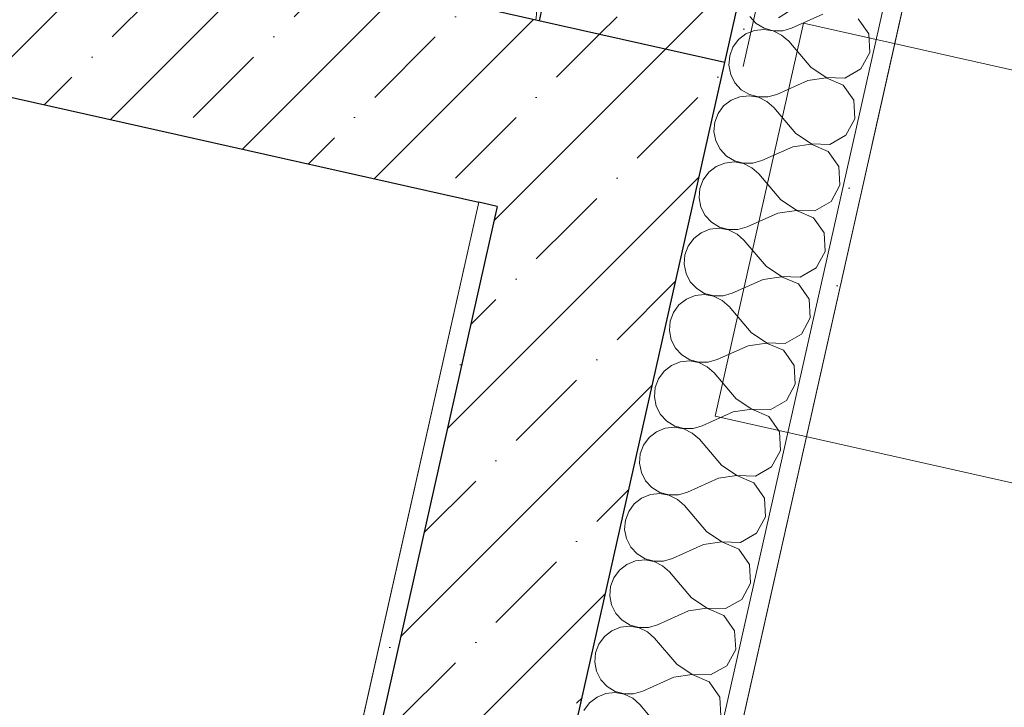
# Model space of a CAD drawing. Header units: millimetres. Extents: x -7218511 to -6645009, y 6003432 to 6221853.
# Tile 86 of 147: x -7176401 to -7175366, y 6149822 to 6150545. Entities that reach past the tile are written whole.
import ezdxf

# ---------------------------------------------------------------- set-up
doc = ezdxf.new("R2010")
doc.units = ezdxf.units.MM
doc.header["$MEASUREMENT"] = 0
for name, color, linetype in [('S - МОП.АР', 7, 'Continuous'), ('АР-Стены_внешние_.АР', 7, 'Continuous'), ('АР-Стены_внутренние_пилоны.АР', 7, 'Continuous'), ('АР-Чертеж-Размеры.АР', 7, 'Continuous')]:
    doc.layers.add(name, color=color, linetype=linetype)
for name, color, linetype, lineweight in [('АР-Отметки высот_новые.АР_Ном._пера__120', 7, 'Continuous', 0), ('АР-Стены_внешние_.АР_Ном._пера__1', 7, 'Continuous', 0), ('АР-Стены_внутренние_пилоны.АР_Ном._пера__1', 7, 'Continuous', 30), ('АР-Чертеж-Размеры.АР_Ном._пера__1', 7, 'Continuous', 0)]:
    doc.layers.add(name, color=color, linetype=linetype, lineweight=lineweight)
doc.styles.add('РЎР“Р•РќР•Р\xa0Р\x98Р\xa0_РЎРўР\x98Р›Р¬_1', font='GOST_Common.ttf')
doc.dimstyles.new('СГЕНЕРИР_СТИЛЬ__2', dxfattribs={"dimtxt": 150, "dimasz": 237.5, "dimexe": 0.18, "dimexo": 0.0625, "dimgap": 0, "dimtad": 1, "dimdec": 0, "dimzin": 0, "dimdsep": 46, "dimtxsty": 'РЎР“Р•РќР•Р\xa0Р\x98Р\xa0_РЎРўР\x98Р›Р¬_1', "dimblk": 'ARROWHEAD_6', "dimblk1": 'ARROWHEAD_6', "dimblk2": 'ARROWHEAD_6', "dimcen": 0.09, "dimse1": 1, "dimse2": 1, "dimclrd": 7, "dimclre": 7, "dimclrt": 7, "dimazin": 0, "dimtfac": 1, "dimtdec": 4, "dimtmove": 0, "dimatfit": 3, "dimfxl": 1, "dimtolj": 1, "dimtzin": 0, "dimarcsym": 0})
pattern_1 = [(45, (-6566190.34, 6563027.8), (-111.369318, 111.369318), [0, -105, 0, -157.5]), (110, (-6565840.34, 6563027.8), (148.001588, 53.868173), [0, -77, 0, -133])]
pattern_2 = [(45, (-6566190.34, 6562677.8), (-84.852814, 84.852814), []), (45, (-6566232.77, 6562720.22), (-84.852814, 84.852814), [90, -30, 0, -30])]

# ---------------------------------------------------------------- blocks, each defined once
blk = doc.blocks.new('*X92', base_point=(-6566190.3, 6562677.8))
at = {"layer": 'АР-Стены_внешние_.АР_Ном._пера__1', "color": 7, "linetype": 'Continuous', "lineweight": 0}
for p, q in [((-7175841.8, 6151252.2), (-7175848.6, 6151239.7)), ((-7175848.6, 6151239.7), (-7175847.5, 6151220.3)), ((-7175770.4, 6151236.1), (-7175763.4, 6151227.9)), ((-7175763.4, 6151227.9), (-7175756, 6151221.4)), ((-7175847.5, 6151220.3), (-7175836.3, 6151204.2)), ((-7175757, 6151216.7), (-7175766.5, 6151214)), ((-7175747.2, 6151216.8), (-7175757, 6151216.7)), ((-7175756, 6151221.4), (-7175747.1, 6151217.1)), ((-7175737.7, 6151214.2), (-7175747.2, 6151216.8)), ((-7175747.1, 6151217.1), (-7175737.4, 6151215.4)), ((-7175737.4, 6151215.4), (-7175727.6, 6151216.4)), ((-7175727.6, 6151216.4), (-7175718.5, 6151220.1)), ((-7175718.5, 6151220.1), (-7175714.1, 6151223.5)), ((-7175799.1, 6151199.3), (-7175766.5, 6151214)), ((-7175729.3, 6151209.1), (-7175737.7, 6151214.2)), ((-7175722.6, 6151201.9), (-7175729.3, 6151209.1)), ((-7175838, 6151196.9), (-7175854.9, 6151187.2)), ((-7175818.5, 6151196.2), (-7175838, 6151196.9)), ((-7175836.3, 6151204.2), (-7175818.4, 6151196.5)), ((-7175802.2, 6151185.4), (-7175818.5, 6151196.2)), ((-7175818.4, 6151196.5), (-7175799.1, 6151199.3)), ((-7175718.1, 6151193.1), (-7175722.6, 6151201.9)), ((-7175854.9, 6151187.2), (-7175864.2, 6151170)), ((-7175802.2, 6151185.4), (-7175779, 6151158.2)), ((-7175716.2, 6151183.4), (-7175718.1, 6151193.1)), ((-7175717, 6151173.6), (-7175716.2, 6151183.4)), ((-7175864.2, 6151170), (-7175863.1, 6151150.6)), ((-7175726.3, 6151156.4), (-7175720.5, 6151164.4)), ((-7175720.5, 6151164.4), (-7175717, 6151173.6)), ((-7175779, 6151158.2), (-7175771.7, 6151151.7)), ((-7175734.1, 6151150.4), (-7175726.3, 6151156.4)), ((-7175863.1, 6151150.6), (-7175852, 6151134.6)), ((-7175814.7, 6151129.6), (-7175782.2, 6151144.3)), ((-7175772.7, 6151147.1), (-7175782.2, 6151144.3)), ((-7175762.8, 6151147.1), (-7175772.7, 6151147.1)), ((-7175771.7, 6151151.7), (-7175762.8, 6151147.4)), ((-7175762.8, 6151147.4), (-7175753.1, 6151145.7)), ((-7175753.3, 6151144.5), (-7175762.8, 6151147.1)), ((-7175744.9, 6151139.4), (-7175753.3, 6151144.5)), ((-7175753.1, 6151145.7), (-7175743.3, 6151146.7)), ((-7175743.3, 6151146.7), (-7175734.1, 6151150.4)), ((-7175852, 6151134.6), (-7175834, 6151126.8)), ((-7175738.2, 6151132.2), (-7175744.9, 6151139.4)), ((-7175853.6, 6151127.2), (-7175870.6, 6151117.5)), ((-7175834.1, 6151126.5), (-7175853.6, 6151127.2)), ((-7175817.9, 6151115.7), (-7175834.1, 6151126.5)), ((-7175834, 6151126.8), (-7175814.7, 6151129.6)), ((-7175733.8, 6151123.4), (-7175738.2, 6151132.2)), ((-7175731.9, 6151113.7), (-7175733.8, 6151123.4)), ((-7175870.6, 6151117.5), (-7175879.9, 6151100.4)), ((-7175817.9, 6151115.7), (-7175794.7, 6151088.5)), ((-7175732.7, 6151103.9), (-7175731.9, 6151113.7)), ((-7175736.1, 6151094.7), (-7175732.7, 6151103.9)), ((-7175879.9, 6151100.4), (-7175878.8, 6151080.9)), ((-7175742, 6151086.7), (-7175736.1, 6151094.7)), ((-7175794.7, 6151088.5), (-7175787.3, 6151082)), ((-7175787.3, 6151082), (-7175778.4, 6151077.7)), ((-7175749.8, 6151080.7), (-7175742, 6151086.7)), ((-7175878.8, 6151080.9), (-7175867.6, 6151064.9)), ((-7175830.4, 6151060), (-7175797.8, 6151074.6)), ((-7175788.4, 6151077.4), (-7175797.8, 6151074.6)), ((-7175778.5, 6151077.4), (-7175788.4, 6151077.4)), ((-7175769, 6151074.8), (-7175778.5, 6151077.4)), ((-7175778.4, 6151077.7), (-7175768.7, 6151076)), ((-7175760.6, 6151069.7), (-7175769, 6151074.8)), ((-7175768.7, 6151076), (-7175758.9, 6151077.1)), ((-7175758.9, 6151077.1), (-7175749.8, 6151080.7)), ((-7175867.6, 6151064.9), (-7175849.7, 6151057.1)), ((-7175753.9, 6151062.5), (-7175760.6, 6151069.7)), ((-7175749.4, 6151053.7), (-7175753.9, 6151062.5)), ((-7175869.3, 6151057.5), (-7175886.2, 6151047.8)), ((-7175849.8, 6151056.8), (-7175869.3, 6151057.5)), ((-7175833.5, 6151046), (-7175849.8, 6151056.8)), ((-7175849.7, 6151057.1), (-7175830.4, 6151060)), ((-7175747.5, 6151044), (-7175749.4, 6151053.7)), ((-7175886.2, 6151047.8), (-7175895.5, 6151030.7)), ((-7175833.5, 6151046), (-7175810.3, 6151018.8)), ((-7175748.3, 6151034.2), (-7175747.5, 6151044)), ((-7175895.5, 6151030.7), (-7175894.4, 6151011.2)), ((-7175751.8, 6151025), (-7175748.3, 6151034.2)), ((-7175757.6, 6151017.1), (-7175751.8, 6151025)), ((-7175894.4, 6151011.2), (-7175883.3, 6150995.2)), ((-7175810.3, 6151018.8), (-7175803, 6151012.3)), ((-7175803, 6151012.3), (-7175794.1, 6151008)), ((-7175774.6, 6151007.4), (-7175765.4, 6151011)), ((-7175765.4, 6151011), (-7175757.6, 6151017.1)), ((-7175846, 6150990.3), (-7175813.5, 6151004.9)), ((-7175804, 6151007.7), (-7175813.5, 6151004.9)), ((-7175794.2, 6151007.7), (-7175804, 6151007.7)), ((-7175784.7, 6151005.1), (-7175794.2, 6151007.7)), ((-7175794.1, 6151008), (-7175784.4, 6151006.3)), ((-7175776.2, 6151000), (-7175784.7, 6151005.1)), ((-7175784.4, 6151006.3), (-7175774.6, 6151007.4)), ((-7175769.5, 6150992.8), (-7175776.2, 6151000)), ((-7175883.3, 6150995.2), (-7175865.3, 6150987.4)), ((-7175865.3, 6150987.4), (-7175846, 6150990.3)), ((-7175765.1, 6150984), (-7175769.5, 6150992.8)), ((-7175901.9, 6150978.1), (-7175911.2, 6150961)), ((-7175884.9, 6150987.8), (-7175901.9, 6150978.1)), ((-7175865.4, 6150987.1), (-7175884.9, 6150987.8)), ((-7175849.2, 6150976.3), (-7175865.4, 6150987.1)), ((-7175763.2, 6150974.3), (-7175765.1, 6150984)), ((-7175849.2, 6150976.3), (-7175826, 6150949.2)), ((-7175764, 6150964.5), (-7175763.2, 6150974.3)), ((-7175911.2, 6150961), (-7175910.1, 6150941.5)), ((-7175767.4, 6150955.3), (-7175764, 6150964.5)), ((-7175826, 6150949.2), (-7175818.6, 6150942.6)), ((-7175781.1, 6150941.3), (-7175773.3, 6150947.4)), ((-7175773.3, 6150947.4), (-7175767.4, 6150955.3)), ((-7175910.1, 6150941.5), (-7175898.9, 6150925.5)), ((-7175819.7, 6150938), (-7175829.1, 6150935.2)), ((-7175809.8, 6150938.1), (-7175819.7, 6150938)), ((-7175818.6, 6150942.6), (-7175809.7, 6150938.3)), ((-7175800.3, 6150935.4), (-7175809.8, 6150938.1)), ((-7175809.7, 6150938.3), (-7175800, 6150936.6)), ((-7175800, 6150936.6), (-7175790.2, 6150937.7)), ((-7175790.2, 6150937.7), (-7175781.1, 6150941.3)), ((-7175861.7, 6150920.6), (-7175829.1, 6150935.2)), ((-7175791.9, 6150930.3), (-7175800.3, 6150935.4)), ((-7175785.2, 6150923.1), (-7175791.9, 6150930.3)), ((-7175900.6, 6150918.1), (-7175917.5, 6150908.4)), ((-7175881.1, 6150917.5), (-7175900.6, 6150918.1)), ((-7175898.9, 6150925.5), (-7175881, 6150917.7)), ((-7175864.8, 6150906.6), (-7175881.1, 6150917.5)), ((-7175881, 6150917.7), (-7175861.7, 6150920.6)), ((-7175780.7, 6150914.3), (-7175785.2, 6150923.1)), ((-7175917.5, 6150908.4), (-7175926.8, 6150891.3)), ((-7175864.8, 6150906.6), (-7175841.6, 6150879.5)), ((-7175778.8, 6150904.6), (-7175780.7, 6150914.3)), ((-7175783.1, 6150885.6), (-7175779.6, 6150894.8)), ((-7175779.6, 6150894.8), (-7175778.8, 6150904.6)), ((-7175926.8, 6150891.3), (-7175925.7, 6150871.8)), ((-7175788.9, 6150877.7), (-7175783.1, 6150885.6)), ((-7175841.6, 6150879.5), (-7175834.3, 6150872.9)), ((-7175796.7, 6150871.6), (-7175788.9, 6150877.7)), ((-7175925.7, 6150871.8), (-7175914.6, 6150855.8)), ((-7175877.3, 6150850.9), (-7175844.8, 6150865.5)), ((-7175835.3, 6150868.3), (-7175844.8, 6150865.5)), ((-7175825.5, 6150868.4), (-7175835.3, 6150868.3)), ((-7175834.3, 6150872.9), (-7175825.4, 6150868.6)), ((-7175816, 6150865.7), (-7175825.5, 6150868.4)), ((-7175825.4, 6150868.6), (-7175815.7, 6150867)), ((-7175807.5, 6150860.6), (-7175816, 6150865.7)), ((-7175815.7, 6150867), (-7175805.9, 6150868)), ((-7175805.9, 6150868), (-7175796.7, 6150871.6)), ((-7175914.6, 6150855.8), (-7175896.7, 6150848)), ((-7175800.8, 6150853.4), (-7175807.5, 6150860.6)), ((-7175916.2, 6150848.4), (-7175933.2, 6150838.7)), ((-7175896.7, 6150847.8), (-7175916.2, 6150848.4)), ((-7175896.7, 6150848), (-7175877.3, 6150850.9)), ((-7175880.5, 6150836.9), (-7175896.7, 6150847.8)), ((-7175796.4, 6150844.6), (-7175800.8, 6150853.4)), ((-7175794.5, 6150834.9), (-7175796.4, 6150844.6)), ((-7175933.2, 6150838.7), (-7175942.5, 6150821.6)), ((-7175880.5, 6150836.9), (-7175857.3, 6150809.8)), ((-7175795.3, 6150825.1), (-7175794.5, 6150834.9)), ((-7175798.7, 6150815.9), (-7175795.3, 6150825.1)), ((-7175942.5, 6150821.6), (-7175941.4, 6150802.1)), ((-7175804.6, 6150808), (-7175798.7, 6150815.9)), ((-7175941.4, 6150802.1), (-7175930.2, 6150786.1)), ((-7175857.3, 6150809.8), (-7175849.9, 6150803.2)), ((-7175849.9, 6150803.2), (-7175841, 6150798.9)), ((-7175821.5, 6150798.3), (-7175812.4, 6150801.9)), ((-7175812.4, 6150801.9), (-7175804.6, 6150808)), ((-7175893, 6150781.2), (-7175860.4, 6150795.8)), ((-7175851, 6150798.6), (-7175860.4, 6150795.8)), ((-7175841.1, 6150798.7), (-7175851, 6150798.6)), ((-7175831.6, 6150796), (-7175841.1, 6150798.7)), ((-7175841, 6150798.9), (-7175831.3, 6150797.3)), ((-7175823.2, 6150790.9), (-7175831.6, 6150796)), ((-7175831.3, 6150797.3), (-7175821.5, 6150798.3)), ((-7175930.2, 6150786.1), (-7175912.3, 6150778.4)), ((-7175912.3, 6150778.4), (-7175893, 6150781.2)), ((-7175816.5, 6150783.7), (-7175823.2, 6150790.9)), ((-7175812, 6150774.9), (-7175816.5, 6150783.7)), ((-7175931.9, 6150778.7), (-7175948.8, 6150769)), ((-7175912.4, 6150778.1), (-7175931.9, 6150778.7)), ((-7175896.1, 6150767.2), (-7175912.4, 6150778.1)), ((-7175810.1, 6150765.3), (-7175812, 6150774.9)), ((-7175948.8, 6150769), (-7175958.1, 6150751.9)), ((-7175896.1, 6150767.2), (-7175872.9, 6150740.1)), ((-7175810.9, 6150755.4), (-7175810.1, 6150765.3)), ((-7175958.1, 6150751.9), (-7175957, 6150732.4)), ((-7175814.4, 6150746.2), (-7175810.9, 6150755.4)), ((-7175872.9, 6150740.1), (-7175865.6, 6150733.5)), ((-7175820.2, 6150738.3), (-7175814.4, 6150746.2)), ((-7175957, 6150732.4), (-7175945.9, 6150716.4)), ((-7175865.6, 6150733.5), (-7175856.7, 6150729.3)), ((-7175837.2, 6150728.6), (-7175828, 6150732.3)), ((-7175828, 6150732.3), (-7175820.2, 6150738.3)), ((-7175908.6, 6150711.5), (-7175876.1, 6150726.1)), ((-7175866.6, 6150728.9), (-7175876.1, 6150726.1)), ((-7175856.8, 6150729), (-7175866.6, 6150728.9)), ((-7175847.3, 6150726.4), (-7175856.8, 6150729)), ((-7175856.7, 6150729.3), (-7175847, 6150727.6)), ((-7175838.8, 6150721.2), (-7175847.3, 6150726.4)), ((-7175847, 6150727.6), (-7175837.2, 6150728.6)), ((-7175832.1, 6150714), (-7175838.8, 6150721.2)), ((-7175947.5, 6150709), (-7175964.5, 6150699.4)), ((-7175928, 6150708.4), (-7175947.5, 6150709)), ((-7175945.9, 6150716.4), (-7175928, 6150708.7)), ((-7175928, 6150708.7), (-7175908.6, 6150711.5)), ((-7175827.7, 6150705.2), (-7175832.1, 6150714)), ((-7175964.5, 6150699.4), (-7175973.8, 6150682.2)), ((-7175911.8, 6150697.6), (-7175928, 6150708.4)), ((-7175825.8, 6150695.6), (-7175827.7, 6150705.2)), ((-7175911.8, 6150697.6), (-7175888.6, 6150670.4)), ((-7175826.6, 6150685.7), (-7175825.8, 6150695.6)), ((-7175973.8, 6150682.2), (-7175972.7, 6150662.7)), ((-7175830, 6150676.5), (-7175826.6, 6150685.7)), ((-7175888.6, 6150670.4), (-7175881.2, 6150663.8)), ((-7175843.7, 6150662.6), (-7175835.9, 6150668.6)), ((-7175835.9, 6150668.6), (-7175830, 6150676.5)), ((-7175972.7, 6150662.7), (-7175961.5, 6150646.7)), ((-7175882.3, 6150659.2), (-7175891.7, 6150656.4)), ((-7175872.4, 6150659.3), (-7175882.3, 6150659.2)), ((-7175881.2, 6150663.8), (-7175872.4, 6150659.6)), ((-7175872.4, 6150659.6), (-7175862.6, 6150657.9)), ((-7175862.9, 6150656.7), (-7175872.4, 6150659.3)), ((-7175862.6, 6150657.9), (-7175852.8, 6150658.9)), ((-7175852.8, 6150658.9), (-7175843.7, 6150662.6)), ((-7175961.5, 6150646.7), (-7175943.6, 6150639)), ((-7175924.3, 6150641.8), (-7175891.7, 6150656.4)), ((-7175854.5, 6150651.5), (-7175862.9, 6150656.7)), ((-7175847.8, 6150644.3), (-7175854.5, 6150651.5)), ((-7175963.2, 6150639.3), (-7175980.1, 6150629.7)), ((-7175943.7, 6150638.7), (-7175963.2, 6150639.3)), ((-7175927.4, 6150627.9), (-7175943.7, 6150638.7)), ((-7175943.6, 6150639), (-7175924.3, 6150641.8)), ((-7175843.3, 6150635.5), (-7175847.8, 6150644.3)), ((-7175980.1, 6150629.7), (-7175989.4, 6150612.5)), ((-7175927.4, 6150627.9), (-7175904.2, 6150600.7)), ((-7175841.4, 6150625.9), (-7175843.3, 6150635.5)), ((-7175842.2, 6150616), (-7175841.4, 6150625.9)), ((-7175845.7, 6150606.8), (-7175842.2, 6150616)), ((-7175989.4, 6150612.5), (-7175988.4, 6150593)), ((-7175851.6, 6150598.9), (-7175845.7, 6150606.8)), ((-7175904.2, 6150600.7), (-7175896.9, 6150594.2)), ((-7175859.3, 6150592.9), (-7175851.6, 6150598.9)), ((-7175988.4, 6150593), (-7175977.2, 6150577)), ((-7175940, 6150572.1), (-7175907.4, 6150586.8)), ((-7175897.9, 6150589.5), (-7175907.4, 6150586.8)), ((-7175888.1, 6150589.6), (-7175897.9, 6150589.5)), ((-7175896.9, 6150594.2), (-7175888, 6150589.9)), ((-7175878.6, 6150587), (-7175888.1, 6150589.6)), ((-7175888, 6150589.9), (-7175878.3, 6150588.2)), ((-7175870.1, 6150581.8), (-7175878.6, 6150587)), ((-7175878.3, 6150588.2), (-7175868.5, 6150589.2)), ((-7175868.5, 6150589.2), (-7175859.3, 6150592.9)), ((-7175977.2, 6150577), (-7175959.3, 6150569.3)), ((-7175863.4, 6150574.6), (-7175870.1, 6150581.8)), ((-7175859, 6150565.8), (-7175863.4, 6150574.6)), ((-7175959.3, 6150569), (-7175969.2, 6150569.3)), ((-7175959.3, 6150569.3), (-7175940, 6150572.1)), ((-7175955.1, 6150566.1), (-7175959.3, 6150569)), ((-7175857.1, 6150556.2), (-7175859, 6150565.8)), ((-7175857.9, 6150546.4), (-7175857.1, 6150556.2)), ((-7175858.6, 6150544.5), (-7175857.9, 6150546.4))]:
    blk.add_line(p, q, dxfattribs=at)
blk = doc.blocks.new('Стена_25_3', base_point=(-7175551.4, 6150982))
at = {"layer": 'АР-Стены_внешние_.АР', "linetype": 'Continuous', "lineweight": 0, "true_color": 0x000000}
h = blk.add_hatch(dxfattribs=at)
h.set_pattern_fill('ЖЕЛЕЗОБЕТОН__PROJECT__0003', color=18, style=0, pattern_type=2)
h.set_pattern_definition(pattern_2)
h.paths.add_polyline_path([(-7175746.5, 6151025.8), (-7175854.8, 6150543.6), (-7175659.7, 6150499.8), (-7175551.4, 6150982)])
h = blk.add_hatch(dxfattribs=at)
h.set_pattern_fill('ШТУКАТУРКА__ГИПС_01_0003', color=18, style=0, pattern_type=2)
h.set_pattern_definition(pattern_1)
h.paths.add_polyline_path([(-7175555.8, 6150962.4), (-7175659.7, 6150499.8), (-7175640.2, 6150495.4), (-7175536.3, 6150958.1)])
at = {"layer": 'АР-Стены_внешние_.АР_Ном._пера__1', "color": 7, "linetype": 'Continuous', "lineweight": 30}
for p, q in [((-7175746.5, 6151025.8), (-7175854.8, 6150543.6)), ((-7175659.7, 6150499.8), (-7175551.4, 6150982))]:
    blk.add_line(p, q, dxfattribs=at)
at = {"layer": 'АР-Стены_внешние_.АР_Ном._пера__1', "color": 7, "linetype": 'Continuous', "lineweight": 0, "flags": 128}
blk.add_lwpolyline([(-7175640.2, 6150495.4), (-7175536.3, 6150958.1)], dxfattribs=at)
at = {"layer": 'АР-Стены_внешние_.АР', "color": 7, "lineweight": 0}
blk.add_blockref('*X92', (-6566190.3, 6562677.8), dxfattribs=at)
blk = doc.blocks.new('Стена_27_3', base_point=(-7175681.6, 6150402.2))
at = {"layer": 'АР-Стены_внутренние_пилоны.АР', "linetype": 'Continuous', "lineweight": 0, "true_color": 0x000000}
h = blk.add_hatch(dxfattribs=at)
h.set_pattern_fill('ЖЕЛЕЗОБЕТОН__PROJECT__0003', color=18, style=0, pattern_type=2)
h.set_pattern_definition(pattern_2)
h.paths.add_polyline_path([(-7175854.9, 6150543.6), (-7175894.7, 6150366.2), (-7175659.7, 6150499.8)])
h = blk.add_hatch(dxfattribs=at)
h.set_pattern_fill('ЖЕЛЕЗОБЕТОН__PROJECT__0003', color=18, style=0, pattern_type=2)
h.set_pattern_definition(pattern_2)
h.paths.add_polyline_path([(-7175898.7, 6150348.5), (-7175703.5, 6150304.7), (-7175659.7, 6150499.8), (-7175894.7, 6150366.2)])
h = blk.add_hatch(dxfattribs=at)
h.set_pattern_fill('ШТУКАТУРКА__ГИПС_01_0003', color=18, style=0, pattern_type=2)
h.set_pattern_definition(pattern_1)
h.paths.add_polyline_path([(-7175918.2, 6150352.9), (-7176368.7, 6148347.3), (-7176345.2, 6148360.6), (-7175898.7, 6150348.5)])
h = blk.add_hatch(dxfattribs=at)
h.set_pattern_fill('ЖЕЛЕЗОБЕТОН__PROJECT__0003', color=18, style=0, pattern_type=2)
h.set_pattern_definition(pattern_2)
h.paths.add_polyline_path([(-7175898.7, 6150348.5), (-7176305.3, 6148538), (-7176110.2, 6148494.2), (-7175703.5, 6150304.7)])
at = {"layer": 'АР-Стены_внутренние_пилоны.АР_Ном._пера__1', "color": 7, "linetype": 'Continuous', "lineweight": 30}
for q in [(-7176305.3, 6148538), (-7175918.2, 6150352.9)]:
    blk.add_line((-7175898.7, 6150348.5), q, dxfattribs=at)
at = {"layer": 'АР-Стены_внутренние_пилоны.АР_Ном._пера__1', "color": 7, "linetype": 'Continuous', "lineweight": 30, "flags": 128}
for points in [[(-7175659.7, 6150499.8), (-7175854.9, 6150543.6)], [(-7176110.2, 6148494.2), (-7175659.7, 6150499.8)]]:
    blk.add_lwpolyline(points, dxfattribs=at)
at = {"layer": 'АР-Стены_внутренние_пилоны.АР_Ном._пера__1', "color": 7, "linetype": 'Continuous', "lineweight": 0, "flags": 128}
blk.add_lwpolyline([(-7175918.2, 6150352.9), (-7176368.7, 6148347.3)], dxfattribs=at)
blk = doc.blocks.new('*D495', base_point=(-6566190.3, 6562677.8))
at = {"layer": 'АР-Чертеж-Размеры.АР_Ном._пера__1', "color": 7, "linetype": 'Continuous', "lineweight": 0, "transparency": 16777216}
for p, q in [((-7175505.1, 6150412.5), (-7175402.4, 6150869.8)), ((-7175304.4, 6150735.7), (-7175603.1, 6150546.6)), ((-7175636.7, 6150682.2), (-7175453.7, 6150641.1)), ((-7175453.7, 6150641.1), (-7173843.8, 6150279.5)), ((-7173694.4, 6150374.1), (-7173993.1, 6150185))]:
    blk.add_line(p, q, dxfattribs=at)
at = {"layer": 'АР-Чертеж-Размеры.АР_Ном._пера__1', "color": 7, "lineweight": 0, "transparency": 16777216, "insert": (-7174860, 6150538.5), "char_height": 150, "attachment_point": 7, "rotation": 347.3411, "style": 'РЎР“Р•РќР•Р\xa0Р\x98Р\xa0_РЎРўР\x98Р›Р¬_1'}
blk.add_mtext('\\A1;{\\pql;\\fGOST Common|b0|i0|c204|p0;\\W1.000000;1\xa0650}', dxfattribs=at)
blk = doc.blocks.new('ARROWHEAD_6')
at = {"color": 0, "linetype": 'Continuous', "lineweight": 0}
for p, q in [((-0.5, -0.5), (0.5, 0.5)), ((0, 0), (-1, 0))]:
    blk.add_line(p, q, dxfattribs=at)
blk = doc.blocks.new('*D496', base_point=(-6566190.3, 6562677.8))
at = {"layer": 'АР-Чертеж-Размеры.АР_Ном._пера__1', "color": 7, "linetype": 'Continuous', "lineweight": 0, "transparency": 16777216}
for p, q in [((-7175453.7, 6150641.1), (-7173843.8, 6150279.5)), ((-7173895.1, 6150050.8), (-7173792.4, 6150508.2)), ((-7173694.4, 6150374.1), (-7173993.1, 6150185)), ((-7173843.8, 6150279.5), (-7172087.6, 6149885.1)), ((-7172139, 6149656.4), (-7172036.2, 6150113.8)), ((-7171938.2, 6149979.6), (-7172236.9, 6149790.5))]:
    blk.add_line(p, q, dxfattribs=at)
at = {"layer": 'АР-Чертеж-Размеры.АР_Ном._пера__1', "color": 7, "lineweight": 0, "transparency": 16777216, "insert": (-7173487.4, 6150230.2), "char_height": 150, "attachment_point": 7, "rotation": 347.3411, "style": 'РЎР“Р•РќР•Р\xa0Р\x98Р\xa0_РЎРўР\x98Р›Р¬_1'}
blk.add_mtext('\\A1;{\\pql;\\fGOST Common|b0|i0|c204|p0;\\W1.000000;6х300=1\xa0800}', dxfattribs=at)
blk = doc.blocks.new('*D585', base_point=(-6566190.3, 6562677.8))
at = {"layer": 'АР-Чертеж-Размеры.АР_Ном._пера__1', "color": 7, "linetype": 'Continuous', "lineweight": 0, "transparency": 16777216}
for p, q in [((-7174031.6, 6150812.3), (-7174072.7, 6150629.3)), ((-7173978.1, 6150480), (-7174167.2, 6150778.7)), ((-7174301.4, 6150680.7), (-7173844, 6150578)), ((-7174072.7, 6150629.3), (-7174600.8, 6148277.9)), ((-7174695.4, 6148427.3), (-7174506.2, 6148128.6)), ((-7174829.5, 6148329.3), (-7174372.1, 6148226.5)), ((-7174600.8, 6148277.9), (-7174641.9, 6148095))]:
    blk.add_line(p, q, dxfattribs=at)
at = {"layer": 'АР-Чертеж-Размеры.АР_Ном._пера__1', "color": 7, "lineweight": 0, "transparency": 16777216, "insert": (-7174416.6, 6149234.9), "char_height": 150, "attachment_point": 7, "rotation": 77.3417, "style": 'РЎР“Р•РќР•Р\xa0Р\x98Р\xa0_РЎРўР\x98Р›Р¬_1'}
blk.add_mtext('\\A1;{\\pql;\\fGOST Common|b0|i0|c204|p0;\\W1.000000;2\xa0410}', dxfattribs=at)
blk = doc.blocks.new('*D591', base_point=(-6566190.3, 6562677.8))
at = {"layer": 'АР-Чертеж-Размеры.АР_Ном._пера__1', "color": 7, "linetype": 'Continuous', "lineweight": 0, "transparency": 16777216}
for p, q in [((-7174280.9, 6150888.8), (-7174322, 6150705.8)), ((-7174227.4, 6150556.5), (-7174416.6, 6150855.2)), ((-7174550.7, 6150757.2), (-7174093.3, 6150654.5)), ((-7174322, 6150705.8), (-7174880.8, 6148217.8)), ((-7174975.4, 6148367.2), (-7174786.3, 6148068.4)), ((-7175109.5, 6148269.2), (-7174652.1, 6148166.4)), ((-7174880.8, 6148217.8), (-7174921.9, 6148034.9))]:
    blk.add_line(p, q, dxfattribs=at)
at = {"layer": 'АР-Чертеж-Размеры.АР_Ном._пера__1', "color": 7, "lineweight": 0, "transparency": 16777216, "insert": (-7174682.9, 6149235.7), "char_height": 150, "attachment_point": 7, "rotation": 77.3411, "style": 'РЎР“Р•РќР•Р\xa0Р\x98Р\xa0_РЎРўР\x98Р›Р¬_1'}
blk.add_mtext('\\A1;{\\pql;\\fGOST Common|b0|i0|c204|p0;\\W1.000000;2\xa0550}', dxfattribs=at)
blk = doc.blocks.new('*X701', base_point=(-6566190.3, 6562677.8))
at = {"layer": 'АР-Стены_внутренние_пилоны.АР_Ном._пера__1', "color": 7, "linetype": 'Continuous', "lineweight": 0}
for p, q in [((-7175633.3, 6150548), (-7175626.6, 6150540.8)), ((-7175556.8, 6150550.5), (-7175589.4, 6150535.9)), ((-7175508.4, 6150529.6), (-7175519.6, 6150545.6)), ((-7175628.3, 6150533.4), (-7175637.4, 6150529.8)), ((-7175618.5, 6150534.5), (-7175628.3, 6150533.4)), ((-7175626.6, 6150540.8), (-7175618.2, 6150535.7)), ((-7175608.7, 6150532.8), (-7175618.5, 6150534.5)), ((-7175618.2, 6150535.7), (-7175608.7, 6150533)), ((-7175608.7, 6150533), (-7175598.8, 6150533.1)), ((-7175599.9, 6150528.5), (-7175608.7, 6150532.8)), ((-7175598.8, 6150533.1), (-7175589.4, 6150535.9)), ((-7175645.2, 6150523.7), (-7175651.1, 6150515.8)), ((-7175637.4, 6150529.8), (-7175645.2, 6150523.7)), ((-7175592.5, 6150521.9), (-7175599.9, 6150528.5)), ((-7175507.3, 6150510.1), (-7175508.4, 6150529.6)), ((-7175651.1, 6150515.8), (-7175654.5, 6150506.6)), ((-7175569.3, 6150494.8), (-7175592.5, 6150521.9)), ((-7175654.5, 6150506.6), (-7175655.3, 6150496.8)), ((-7175516.6, 6150493), (-7175507.3, 6150510.1)), ((-7175655.3, 6150496.8), (-7175653.4, 6150487.1)), ((-7175569.3, 6150494.8), (-7175553.1, 6150484)), ((-7175533.6, 6150483.3), (-7175516.6, 6150493)), ((-7175653.4, 6150487.1), (-7175649, 6150478.3)), ((-7175553.1, 6150483.7), (-7175572.5, 6150480.8)), ((-7175553.1, 6150484), (-7175533.6, 6150483.3)), ((-7175535.2, 6150475.9), (-7175553.1, 6150483.7)), ((-7175649, 6150478.3), (-7175642.3, 6150471.1)), ((-7175642.3, 6150471.1), (-7175633.8, 6150466)), ((-7175572.5, 6150480.8), (-7175605, 6150466.2)), ((-7175524.1, 6150459.9), (-7175535.2, 6150475.9)), ((-7175643.9, 6150463.7), (-7175653.1, 6150460.1)), ((-7175634.1, 6150464.8), (-7175643.9, 6150463.7)), ((-7175624.4, 6150463.1), (-7175634.1, 6150464.8)), ((-7175633.8, 6150466), (-7175624.3, 6150463.4)), ((-7175615.5, 6150458.8), (-7175624.4, 6150463.1)), ((-7175624.3, 6150463.4), (-7175614.5, 6150463.4)), ((-7175614.5, 6150463.4), (-7175605, 6150466.2)), ((-7175660.9, 6150454), (-7175666.7, 6150446.1)), ((-7175653.1, 6150460.1), (-7175660.9, 6150454)), ((-7175608.2, 6150452.3), (-7175615.5, 6150458.8)), ((-7175585, 6150425.1), (-7175608.2, 6150452.3)), ((-7175523, 6150440.4), (-7175524.1, 6150459.9)), ((-7175666.7, 6150446.1), (-7175670.2, 6150436.9)), ((-7175532.3, 6150423.3), (-7175523, 6150440.4)), ((-7175670.2, 6150436.9), (-7175671, 6150427.1)), ((-7175671, 6150427.1), (-7175669.1, 6150417.4)), ((-7175585, 6150425.1), (-7175568.7, 6150414.3)), ((-7175549.2, 6150413.6), (-7175532.3, 6150423.3)), ((-7175669.1, 6150417.4), (-7175664.6, 6150408.6)), ((-7175664.6, 6150408.6), (-7175657.9, 6150401.4)), ((-7175588.1, 6150411.1), (-7175620.7, 6150396.5)), ((-7175568.8, 6150414), (-7175588.1, 6150411.1)), ((-7175550.9, 6150406.2), (-7175568.8, 6150414)), ((-7175568.7, 6150414.3), (-7175549.2, 6150413.6)), ((-7175657.9, 6150401.4), (-7175649.5, 6150396.3)), ((-7175539.7, 6150390.2), (-7175550.9, 6150406.2)), ((-7175668.7, 6150390.4), (-7175676.5, 6150384.4)), ((-7175659.6, 6150394), (-7175668.7, 6150390.4)), ((-7175649.8, 6150395.1), (-7175659.6, 6150394)), ((-7175640.1, 6150393.4), (-7175649.8, 6150395.1)), ((-7175649.5, 6150396.3), (-7175640, 6150393.7)), ((-7175631.2, 6150389.1), (-7175640.1, 6150393.4)), ((-7175640, 6150393.7), (-7175630.1, 6150393.7)), ((-7175623.8, 6150382.6), (-7175631.2, 6150389.1)), ((-7175630.1, 6150393.7), (-7175620.7, 6150396.5)), ((-7175538.6, 6150370.7), (-7175539.7, 6150390.2)), ((-7175676.5, 6150384.4), (-7175682.4, 6150376.4)), ((-7175600.6, 6150355.4), (-7175623.8, 6150382.6)), ((-7175685.8, 6150367.2), (-7175686.6, 6150357.4)), ((-7175682.4, 6150376.4), (-7175685.8, 6150367.2)), ((-7175547.9, 6150353.6), (-7175538.6, 6150370.7)), ((-7175686.6, 6150357.4), (-7175684.7, 6150347.7)), ((-7175684.7, 6150347.7), (-7175680.3, 6150338.9)), ((-7175600.6, 6150355.4), (-7175584.4, 6150344.6)), ((-7175564.9, 6150343.9), (-7175547.9, 6150353.6)), ((-7175680.3, 6150338.9), (-7175673.6, 6150331.7)), ((-7175603.8, 6150341.5), (-7175636.3, 6150326.8)), ((-7175584.4, 6150344.3), (-7175603.8, 6150341.5)), ((-7175584.4, 6150344.6), (-7175564.9, 6150343.9)), ((-7175566.5, 6150336.5), (-7175584.4, 6150344.3)), ((-7175555.4, 6150320.5), (-7175566.5, 6150336.5)), ((-7175673.6, 6150331.7), (-7175665.1, 6150326.6)), ((-7175665.1, 6150326.6), (-7175655.6, 6150324)), ((-7175645.8, 6150324), (-7175636.3, 6150326.8)), ((-7175684.4, 6150320.7), (-7175692.2, 6150314.7)), ((-7175675.2, 6150324.4), (-7175684.4, 6150320.7)), ((-7175665.4, 6150325.4), (-7175675.2, 6150324.4)), ((-7175655.7, 6150323.7), (-7175665.4, 6150325.4)), ((-7175646.8, 6150319.4), (-7175655.7, 6150323.7)), ((-7175655.6, 6150324), (-7175645.8, 6150324)), ((-7175639.5, 6150312.9), (-7175646.8, 6150319.4)), ((-7175554.3, 6150301.1), (-7175555.4, 6150320.5)), ((-7175698, 6150306.7), (-7175701.5, 6150297.5)), ((-7175692.2, 6150314.7), (-7175698, 6150306.7)), ((-7175616.3, 6150285.7), (-7175639.5, 6150312.9)), ((-7175701.5, 6150297.5), (-7175702.3, 6150287.7)), ((-7175563.6, 6150283.9), (-7175554.3, 6150301.1)), ((-7175702.3, 6150287.7), (-7175700.4, 6150278)), ((-7175616.3, 6150285.7), (-7175600, 6150274.9)), ((-7175700.4, 6150278), (-7175695.9, 6150269.2)), ((-7175600.1, 6150274.6), (-7175619.4, 6150271.8)), ((-7175582.2, 6150266.9), (-7175600.1, 6150274.6)), ((-7175600, 6150274.9), (-7175580.5, 6150274.2)), ((-7175580.5, 6150274.2), (-7175563.6, 6150283.9)), ((-7175695.9, 6150269.2), (-7175689.2, 6150262)), ((-7175619.4, 6150271.8), (-7175652, 6150257.1)), ((-7175571, 6150250.9), (-7175582.2, 6150266.9)), ((-7175690.9, 6150254.7), (-7175700, 6150251)), ((-7175681.1, 6150255.7), (-7175690.9, 6150254.7)), ((-7175689.2, 6150262), (-7175680.8, 6150256.9)), ((-7175671.4, 6150254), (-7175681.1, 6150255.7)), ((-7175680.8, 6150256.9), (-7175671.3, 6150254.3)), ((-7175662.5, 6150249.7), (-7175671.4, 6150254)), ((-7175671.3, 6150254.3), (-7175661.4, 6150254.4)), ((-7175661.4, 6150254.4), (-7175652, 6150257.1)), ((-7175707.8, 6150245), (-7175713.7, 6150237)), ((-7175700, 6150251), (-7175707.8, 6150245)), ((-7175655.1, 6150243.2), (-7175662.5, 6150249.7)), ((-7175631.9, 6150216), (-7175655.1, 6150243.2)), ((-7175569.9, 6150231.4), (-7175571, 6150250.9)), ((-7175713.7, 6150237), (-7175717.1, 6150227.8)), ((-7175717.1, 6150227.8), (-7175717.9, 6150218)), ((-7175579.2, 6150214.2), (-7175569.9, 6150231.4)), ((-7175717.9, 6150218), (-7175716, 6150208.3)), ((-7175631.9, 6150216), (-7175615.7, 6150205.2)), ((-7175596.2, 6150204.5), (-7175579.2, 6150214.2)), ((-7175716, 6150208.3), (-7175711.6, 6150199.6)), ((-7175635.1, 6150202.1), (-7175667.6, 6150187.4)), ((-7175615.8, 6150204.9), (-7175635.1, 6150202.1)), ((-7175597.8, 6150197.2), (-7175615.8, 6150204.9)), ((-7175615.7, 6150205.2), (-7175596.2, 6150204.5)), ((-7175711.6, 6150199.6), (-7175704.9, 6150192.3)), ((-7175704.9, 6150192.3), (-7175696.5, 6150187.2)), ((-7175586.7, 6150181.2), (-7175597.8, 6150197.2)), ((-7175715.7, 6150181.3), (-7175723.5, 6150175.3)), ((-7175706.5, 6150185), (-7175715.7, 6150181.3)), ((-7175696.7, 6150186), (-7175706.5, 6150185)), ((-7175687, 6150184.3), (-7175696.7, 6150186)), ((-7175696.5, 6150187.2), (-7175687, 6150184.6)), ((-7175687, 6150184.6), (-7175677.1, 6150184.7)), ((-7175678.1, 6150180), (-7175687, 6150184.3)), ((-7175677.1, 6150184.7), (-7175667.6, 6150187.4)), ((-7175585.6, 6150161.7), (-7175586.7, 6150181.2)), ((-7175723.5, 6150175.3), (-7175729.3, 6150167.4)), ((-7175670.8, 6150173.5), (-7175678.1, 6150180)), ((-7175647.6, 6150146.3), (-7175670.8, 6150173.5)), ((-7175729.3, 6150167.4), (-7175732.8, 6150158.1)), ((-7175594.9, 6150144.5), (-7175585.6, 6150161.7)), ((-7175732.8, 6150158.1), (-7175733.6, 6150148.3)), ((-7175733.6, 6150148.3), (-7175731.7, 6150138.6)), ((-7175647.6, 6150146.3), (-7175631.3, 6150135.5)), ((-7175611.8, 6150134.8), (-7175594.9, 6150144.5)), ((-7175731.7, 6150138.6), (-7175727.2, 6150129.9)), ((-7175727.2, 6150129.9), (-7175720.5, 6150122.6)), ((-7175650.7, 6150132.4), (-7175683.3, 6150117.7)), ((-7175631.4, 6150135.2), (-7175650.7, 6150132.4)), ((-7175613.5, 6150127.5), (-7175631.4, 6150135.2)), ((-7175631.3, 6150135.5), (-7175611.8, 6150134.8)), ((-7175720.5, 6150122.6), (-7175712.1, 6150117.5)), ((-7175602.3, 6150111.5), (-7175613.5, 6150127.5)), ((-7175731.3, 6150111.6), (-7175739.1, 6150105.6)), ((-7175722.2, 6150115.3), (-7175731.3, 6150111.6)), ((-7175712.4, 6150116.3), (-7175722.2, 6150115.3)), ((-7175702.7, 6150114.6), (-7175712.4, 6150116.3)), ((-7175712.1, 6150117.5), (-7175702.6, 6150114.9)), ((-7175693.8, 6150110.3), (-7175702.7, 6150114.6)), ((-7175702.6, 6150114.9), (-7175692.8, 6150115)), ((-7175686.4, 6150103.8), (-7175693.8, 6150110.3)), ((-7175692.8, 6150115), (-7175683.3, 6150117.7)), ((-7175601.2, 6150092), (-7175602.3, 6150111.5)), ((-7175739.1, 6150105.6), (-7175745, 6150097.7)), ((-7175663.2, 6150076.6), (-7175686.4, 6150103.8)), ((-7175748.4, 6150088.4), (-7175749.3, 6150078.6)), ((-7175745, 6150097.7), (-7175748.4, 6150088.4)), ((-7175610.5, 6150074.8), (-7175601.2, 6150092)), ((-7175749.3, 6150078.6), (-7175747.3, 6150068.9)), ((-7175747.3, 6150068.9), (-7175742.9, 6150060.2)), ((-7175663.2, 6150076.6), (-7175647, 6150065.8)), ((-7175627.5, 6150065.1), (-7175610.5, 6150074.8)), ((-7175742.9, 6150060.2), (-7175736.2, 6150052.9)), ((-7175666.4, 6150062.7), (-7175698.9, 6150048)), ((-7175647.1, 6150065.5), (-7175666.4, 6150062.7)), ((-7175629.1, 6150057.8), (-7175647.1, 6150065.5)), ((-7175647, 6150065.8), (-7175627.5, 6150065.1)), ((-7175618, 6150041.8), (-7175629.1, 6150057.8)), ((-7175728, 6150046.6), (-7175737.8, 6150045.6)), ((-7175736.2, 6150052.9), (-7175727.8, 6150047.8)), ((-7175718.3, 6150044.9), (-7175728, 6150046.6)), ((-7175727.8, 6150047.8), (-7175718.3, 6150045.2)), ((-7175708.4, 6150045.3), (-7175698.9, 6150048)), ((-7175747, 6150041.9), (-7175754.8, 6150035.9)), ((-7175737.8, 6150045.6), (-7175747, 6150041.9)), ((-7175718.3, 6150045.2), (-7175708.4, 6150045.3)), ((-7175709.4, 6150040.6), (-7175718.3, 6150044.9)), ((-7175702.1, 6150034.1), (-7175709.4, 6150040.6)), ((-7175616.9, 6150022.3), (-7175618, 6150041.8)), ((-7175760.6, 6150028), (-7175764.1, 6150018.7)), ((-7175754.8, 6150035.9), (-7175760.6, 6150028)), ((-7175678.9, 6150006.9), (-7175702.1, 6150034.1)), ((-7175764.1, 6150018.7), (-7175764.9, 6150008.9)), ((-7175626.2, 6150005.1), (-7175616.9, 6150022.3)), ((-7175764.9, 6150008.9), (-7175763, 6149999.3)), ((-7175678.9, 6150006.9), (-7175662.7, 6149996.1)), ((-7175643.1, 6149995.4), (-7175626.2, 6150005.1)), ((-7175763, 6149999.3), (-7175758.5, 6149990.5)), ((-7175662.7, 6149995.8), (-7175682, 6149993)), ((-7175662.7, 6149996.1), (-7175643.1, 6149995.4)), ((-7175644.8, 6149988.1), (-7175662.7, 6149995.8)), ((-7175758.5, 6149990.5), (-7175751.8, 6149983.3)), ((-7175682, 6149993), (-7175714.6, 6149978.3)), ((-7175633.6, 6149972.1), (-7175644.8, 6149988.1)), ((-7175753.5, 6149975.9), (-7175762.6, 6149972.2)), ((-7175743.7, 6149976.9), (-7175753.5, 6149975.9)), ((-7175751.8, 6149983.3), (-7175743.4, 6149978.1)), ((-7175734, 6149975.2), (-7175743.7, 6149976.9)), ((-7175743.4, 6149978.1), (-7175733.9, 6149975.5)), ((-7175725.1, 6149970.9), (-7175734, 6149975.2)), ((-7175733.9, 6149975.5), (-7175724.1, 6149975.6)), ((-7175724.1, 6149975.6), (-7175714.6, 6149978.3)), ((-7175770.4, 6149966.2), (-7175776.3, 6149958.3)), ((-7175762.6, 6149972.2), (-7175770.4, 6149966.2)), ((-7175717.7, 6149964.4), (-7175725.1, 6149970.9)), ((-7175694.6, 6149937.2), (-7175717.7, 6149964.4)), ((-7175632.5, 6149952.6), (-7175633.6, 6149972.1)), ((-7175776.3, 6149958.3), (-7175779.7, 6149949.1)), ((-7175779.7, 6149949.1), (-7175780.6, 6149939.2)), ((-7175641.9, 6149935.4), (-7175632.5, 6149952.6)), ((-7175780.6, 6149939.2), (-7175778.7, 6149929.6)), ((-7175694.6, 6149937.2), (-7175678.3, 6149926.4)), ((-7175658.8, 6149925.8), (-7175641.9, 6149935.4)), ((-7175778.7, 6149929.6), (-7175774.2, 6149920.8)), ((-7175697.7, 6149923.3), (-7175730.3, 6149908.7)), ((-7175678.4, 6149926.1), (-7175697.7, 6149923.3)), ((-7175660.5, 6149918.4), (-7175678.4, 6149926.1)), ((-7175678.3, 6149926.4), (-7175658.8, 6149925.8)), ((-7175774.2, 6149920.8), (-7175767.5, 6149913.6)), ((-7175767.5, 6149913.6), (-7175759.1, 6149908.4)), ((-7175649.3, 6149902.4), (-7175660.5, 6149918.4)), ((-7175778.3, 6149902.5), (-7175786.1, 6149896.5)), ((-7175769.1, 6149906.2), (-7175778.3, 6149902.5)), ((-7175759.3, 6149907.2), (-7175769.1, 6149906.2)), ((-7175749.6, 6149905.5), (-7175759.3, 6149907.2)), ((-7175759.1, 6149908.4), (-7175749.6, 6149905.8)), ((-7175749.6, 6149905.8), (-7175739.7, 6149905.9)), ((-7175740.8, 6149901.3), (-7175749.6, 6149905.5)), ((-7175739.7, 6149905.9), (-7175730.3, 6149908.7)), ((-7175648.2, 6149882.9), (-7175649.3, 6149902.4)), ((-7175786.1, 6149896.5), (-7175791.9, 6149888.6)), ((-7175733.4, 6149894.7), (-7175740.8, 6149901.3)), ((-7175710.2, 6149867.5), (-7175733.4, 6149894.7)), ((-7175791.9, 6149888.6), (-7175795.4, 6149879.4)), ((-7175657.5, 6149865.7), (-7175648.2, 6149882.9)), ((-7175795.4, 6149879.4), (-7175796.2, 6149869.5)), ((-7175796.2, 6149869.5), (-7175794.3, 6149859.9)), ((-7175710.2, 6149867.5), (-7175694, 6149856.7)), ((-7175674.5, 6149856.1), (-7175657.5, 6149865.7)), ((-7175794.3, 6149859.9), (-7175789.8, 6149851.1)), ((-7175789.8, 6149851.1), (-7175783.1, 6149843.9)), ((-7175713.3, 6149853.6), (-7175745.9, 6149839)), ((-7175694, 6149856.4), (-7175713.3, 6149853.6)), ((-7175694, 6149856.7), (-7175674.5, 6149856.1)), ((-7175676.1, 6149848.7), (-7175694, 6149856.4)), ((-7175783.1, 6149843.9), (-7175774.7, 6149838.7)), ((-7175664.9, 6149832.7), (-7175676.1, 6149848.7)), ((-7175793.9, 6149832.8), (-7175801.7, 6149826.8)), ((-7175784.8, 6149836.5), (-7175793.9, 6149832.8)), ((-7175775, 6149837.5), (-7175784.8, 6149836.5)), ((-7175765.3, 6149835.8), (-7175775, 6149837.5)), ((-7175774.7, 6149838.7), (-7175765.2, 6149836.1)), ((-7175756.4, 6149831.6), (-7175765.3, 6149835.8)), ((-7175765.2, 6149836.1), (-7175755.4, 6149836.2)), ((-7175749, 6149825), (-7175756.4, 6149831.6)), ((-7175755.4, 6149836.2), (-7175745.9, 6149839)), ((-7175663.8, 6149813.2), (-7175664.9, 6149832.7)), ((-7175801.7, 6149826.8), (-7175807.6, 6149818.9)), ((-7175725.9, 6149797.9), (-7175749, 6149825))]:
    blk.add_line(p, q, dxfattribs=at)
blk = doc.blocks.new('Стена_236_3', base_point=(-7176088.3, 6148591.5))
at = {"layer": 'АР-Стены_внутренние_пилоны.АР', "linetype": 'Continuous', "lineweight": 0, "true_color": 0x000000}
h = blk.add_hatch(dxfattribs=at)
h.set_pattern_fill('ШТУКАТУРКА__ГИПС_01_0003', color=18, style=0, pattern_type=2)
h.set_pattern_definition(pattern_1)
h.paths.add_polyline_path([(-7175922.5, 6148554.2), (-7175389.9, 6150925.2), (-7175409.4, 6150929.6), (-7175942, 6148558.6)])
at = {"layer": 'АР-Стены_внутренние_пилоны.АР_Ном._пера__1', "color": 7, "linetype": 'Continuous', "lineweight": 0}
blk.add_line((-7175942, 6148558.6), (-7175409.4, 6150929.6), dxfattribs=at)
at = {"layer": 'АР-Стены_внутренние_пилоны.АР_Ном._пера__1', "color": 7, "linetype": 'Continuous', "lineweight": 0, "flags": 128}
for points in [[(-7175555.8, 6150962.4), (-7176088.3, 6148591.5)], [(-7175922.5, 6148554.2), (-7175389.9, 6150925.2)]]:
    blk.add_lwpolyline(points, dxfattribs=at)
at = {"layer": 'АР-Стены_внутренние_пилоны.АР', "color": 7, "lineweight": 0}
blk.add_blockref('*X701', (-6566190.3, 6562677.8), dxfattribs=at)
blk = doc.blocks.new('Стена_238_3', base_point=(-7177262.7, 6150757.4))
at = {"layer": 'АР-Стены_внутренние_пилоны.АР', "linetype": 'Continuous', "lineweight": 0, "true_color": 0x000000}
h = blk.add_hatch(dxfattribs=at)
h.set_pattern_fill('ЖЕЛЕЗОБЕТОН__PROJECT__0003', color=18, style=0, pattern_type=2)
h.set_pattern_definition(pattern_2)
h.paths.add_polyline_path([(-7175854.9, 6150543.6), (-7177240.8, 6150854.9), (-7177284.7, 6150659.8), (-7175918.2, 6150352.9), (-7175894.7, 6150366.2)])
h = blk.add_hatch(dxfattribs=at)
h.set_pattern_fill('ЖЕЛЕЗОБЕТОН__PROJECT__0003', color=18, style=0, pattern_type=2)
h.set_pattern_definition(pattern_2)
h.paths.add_polyline_path([(-7175894.7, 6150366.2), (-7175918.2, 6150352.9), (-7175898.7, 6150348.5)])
at = {"layer": 'АР-Стены_внутренние_пилоны.АР_Ном._пера__1', "color": 7, "linetype": 'Continuous', "lineweight": 30}
blk.add_line((-7175898.7, 6150348.5), (-7175918.2, 6150352.9), dxfattribs=at)
at = {"layer": 'АР-Стены_внутренние_пилоны.АР_Ном._пера__1', "color": 7, "linetype": 'Continuous', "lineweight": 30, "flags": 128}
for points in [[(-7175854.9, 6150543.6), (-7177240.8, 6150854.9)], [(-7177284.7, 6150659.8), (-7175918.2, 6150352.9)]]:
    blk.add_lwpolyline(points, dxfattribs=at)

msp = doc.modelspace()

# ---------------------------------------------------------------- linework, layer by layer
at = {"layer": 'S - МОП.АР', "color": 254, "linetype": 'Continuous', "lineweight": 0, "true_color": 0xdadada, "flags": 128}
for points in [[(-7182742.7, 6149631), (-7183916.2, 6144405.8), (-7177667.2, 6143002.3), (-7177662.8, 6143021.8), (-7177662.8, 6143021.8), (-7177526.9, 6143626.8), (-7177545.3, 6143631), (-7177164.2, 6145328), (-7177165.3, 6145328.2), (-7176981.2, 6146147.8), (-7176864.8, 6146666.3), (-7176322.8, 6146544.6), (-7175939.5, 6148251), (-7176368.6, 6148347.4), (-7175918.2, 6150352.9), (-7177284.7, 6150659.8), (-7177240.8, 6150855), (-7178801.9, 6151205.6), (-7178850.1, 6150991), (-7178947.7, 6151012.9), (-7179000.3, 6150778.8), (-7179425.4, 6148885.9)], [(-7175918, 6148574), (-7168201.1, 6146840.9), (-7167673.1, 6149192), (-7175389.9, 6150925.2)]]:
    msp.add_lwpolyline(points, close=True, dxfattribs=at)
at = {"layer": 'АР-Отметки высот_новые.АР_Ном._пера__120', "color": 7, "linetype": 'Continuous', "lineweight": 0, "flags": 128}
msp.add_lwpolyline([(-7175577, 6150541.1), (-7174217.8, 6150235.9), (-7174310.6, 6149822.6), (-7175669.9, 6150127.9)], close=True, dxfattribs=at)

# ---------------------------------------------------------------- block references
at = {"layer": 'АР-Стены_внешние_.АР', "color": 7, "lineweight": 0}
msp.add_blockref('Стена_25_3', (-7175551.4, 6150982), dxfattribs=at)
at = {"layer": 'АР-Стены_внутренние_пилоны.АР', "color": 7, "lineweight": 0}
for name, p in [('Стена_236_3', (-7176088.3, 6148591.5)), ('Стена_238_3', (-7177262.7, 6150757.4)), ('Стена_27_3', (-7175681.6, 6150402.2))]:
    msp.add_blockref(name, p, dxfattribs=at)

# ---------------------------------------------------------------- dimensions: what is measured, and where the dimension line sits
at = {"layer": 'АР-Чертеж-Размеры.АР', "color": 7, "linetype": 'Continuous', "lineweight": 0}
for base, p1, p2, angle, picture, middle, turn in [((-7174880.8, 6148217.8), (-7175551.4, 6150982), (-7176110.2, 6148493.9), 257.3411, '*D591', (-7174699.7, 6149503.2), 77.3411), ((-7173843.8, 6150279.5), (-7175656.2, 6149739.7), (-7173915.7, 6149959), 347.3411, '*D495', (-7174592.5, 6150555.3), 347.3411), ((-7174600.8, 6148277.9), (-7175389.9, 6150925.2), (-7175225.7, 6148418.3), 257.3417, '*D585', (-7174433.4, 6149502.4), 77.3417)]:
    dim = msp.add_linear_dim(base=base, p1=p1, p2=p2, angle=angle, dimstyle='СГЕНЕРИР_СТИЛЬ__2', dxfattribs=at)
    dim.commit()
    dim.dimension.update_dxf_attribs({"geometry": picture, "text_midpoint": middle, "dimtype": 160, "text_rotation": turn})
dim = msp.add_linear_dim(base=(-7172087.6, 6149885.1), p1=(-7173915.7, 6149959), p2=(-7172023.8, 6150169.2), angle=347.3411, text='6х300=<MeasuredValue>', dimstyle='СГЕНЕРИР_СТИЛЬ__2', dxfattribs=at)
dim.commit()
dim.dimension.update_dxf_attribs({"geometry": '*D496', "text_midpoint": (-7172289.7, 6150038.1), "dimtype": 160, "text_rotation": 347.3411})

doc.saveas('drawing.dxf')
